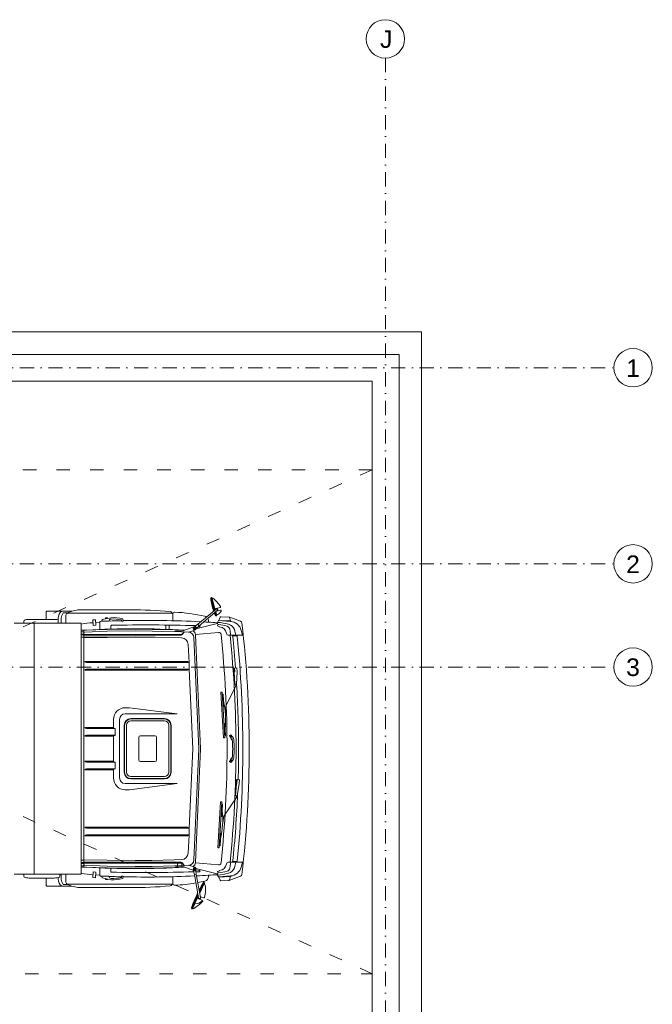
# Model space of a CAD drawing. Header units: centimetres. Extents: x -122 to 72759, y 3298 to 43172.
# Tile 21 of 243: x 38387 to 38952, y 8701 to 9581. Entities that reach past the tile are written whole.
import ezdxf

# ---------------------------------------------------------------- set-up
doc = ezdxf.new("R2010")
doc.units = ezdxf.units.CM
doc.header["$MEASUREMENT"] = 0
for name, pattern in [('0.50mmSolid', [0]), ('ACAD_ISO03W100', [30, 12, -18]), ('DASHDOT', [25.4, 12.7, -6.35, 0, -6.35])]:
    doc.linetypes.add(name, pattern=pattern)
for name, color, linetype, lineweight in [('0-LINIA CIENKA', 7, 'Continuous', 5), ('0-LINIA ŚREDNIA', 7, 'Continuous', 5), ('0-OSIE', 7, 'DASHDOT', 5), ('_ ściany konstrukcyjne', 7, 'Continuous', 5), ('meble', 7, 'Continuous', 5), ('ZZZ_Xref', 7, 'Continuous', 5)]:
    doc.layers.add(name, color=color, linetype=linetype, lineweight=lineweight)
doc.styles.get("Standard").update_dxf_attribs({"font": 'ARIAL.TTF'})

# ---------------------------------------------------------------- blocks, each defined once
blk = doc.blocks.new('G$CA1DC9C89')
at = {"layer": '0-LINIA CIENKA', "lineweight": 5}
blk.add_lwpolyline([(4056.09, -1357.64), (2946.09, -1357.64), (2946.09, -2487.63), (4056.09, -2487.63)], close=True, dxfattribs=at)
at = {"layer": '0-LINIA ŚREDNIA', "lineweight": 5}
blk.add_lwpolyline([(1439.32, -1488.75), (2204.93, -1488.74), (2204.93, -1313.67), (4100.09, -1313.67), (4100.09, -2531.73), (2845.27, -2531.74), (2845.27, -2648.7), (2845.27, -2648.7), (2845.27, -2720.74), (2471.1, -2720.74), (2471.1, -2531.74), (1439.21, -2531.73), (1439.52, -2511.72), (2491.1, -2511.74), (2491.1, -2700.74), (2825.27, -2700.74), (2825.27, -2668.7), (2825.27, -2668.7), (2825.27, -2511.74), (4080.09, -2511.73), (4080.09, -1333.67), (2224.93, -1333.67), (2224.93, -1508.74), (1439.32, -1508.75)], close=True, dxfattribs=at)
blk.add_lwpolyline([(1439.52, -2511.72), (1453.37, -2511.73), (2491.1, -2511.74), (2491.1, -2700.74), (2825.27, -2700.74), (2825.27, -2668.7), (2825.27, -2668.7), (2825.27, -2511.74), (4080.09, -2511.73), (4080.09, -1333.67), (2224.93, -1333.67), (2224.93, -1508.74), (1439.32, -1508.75)], dxfattribs=at)
at = {"layer": '0-OSIE', "lineweight": 5}
for points in [[(4067.75, -1069.14), (4067.75, -2792.02)], [(-236.67, -1345.67), (4271.81, -1345.67)], [(-236.68, -1520.75), (4271.79, -1520.75)], [(-236.66, -1612.88), (4271.81, -1612.88)]]:
    blk.add_lwpolyline(points, dxfattribs=at)
at = {"layer": '0-OSIE', "linetype": '0.50mmSolid', "lineweight": 5, "ltscale": 40}
for centre in [(4067.75, -1052), (4288.94, -1345.67), (4288.93, -1520.75), (4288.94, -1612.88)]:
    blk.add_circle(centre, 17.14, dxfattribs=at)
at = {"layer": '_ ściany konstrukcyjne', "lineweight": 5}
for points in [[(1439.52, -2511.72), (1453.37, -2511.73), (2491.1, -2511.74), (2491.1, -2700.74), (2825.27, -2700.74), (2825.27, -2668.7), (2825.27, -2668.7), (2825.27, -2511.74), (4080.09, -2511.73), (4080.09, -1333.67), (2224.93, -1333.67), (2224.93, -1508.74), (1439.33, -1508.75)], [(2503.01, -2487.72), (2515.1, -2487.71), (2515.1, -2676.74), (2801.27, -2676.74), (2801.27, -2487.74), (4056.09, -2487.73), (4056.09, -1357.67), (2248.93, -1357.67), (2248.93, -1532.74), (2248.67, -1532.74)], [(2249.01, -2487.76), (2515.1, -2487.74), (2515.1, -2676.74), (2801.27, -2676.74), (2801.27, -2487.74), (4056.09, -2487.73), (4056.09, -1357.67), (2248.93, -1357.67), (2248.93, -1532.75), (2248.97, -1539.65)]]:
    blk.add_lwpolyline(points, dxfattribs=at)
at = {"layer": 'meble', "lineweight": 5}
for p, q in [((3911.81, -1551.14), (3912.41, -1550.77)), ((3914.85, -1562.49), (3911.81, -1551.14)), ((3912.41, -1550.77), (3912.83, -1550.81)), ((3912.41, -1550.77), (3915.42, -1562.01)), ((3912.83, -1550.81), (3915.76, -1561.73)), ((3913.31, -1551.3), (3912.99, -1551.39)), ((3765.01, -1563.43), (3765.01, -1570.32)), ((3765.48, -1563.07), (3770.19, -1563.07)), ((3765.48, -1563.07), (3787.92, -1563.07)), ((3765.48, -1563.07), (3770.19, -1563.07)), ((3765.48, -1563.07), (3787.92, -1563.07)), ((3780.1, -1564.57), (3784.42, -1564.57)), ((3877.64, -1564.82), (3783.96, -1564.82)), ((3840.11, -1561.83), (3794.72, -1561.83)), ((3900.43, -1574.59), (3916.52, -1561.09)), ((3901.59, -1575.97), (3917.67, -1562.47)), ((3916.11, -1567.17), (3915.37, -1564.4)), ((3915.93, -1563.93), (3916.81, -1567.19)), ((3916.27, -1563.65), (3917.15, -1566.94)), ((3920.23, -1559.63), (3916.76, -1560.68)), ((3920.49, -1562.17), (3917.36, -1562.9)), ((3744.79, -1573.82), (3744.79, -1572.3)), ((3750.91, -1570.32), (3770.91, -1570.32)), ((3775.61, -1569.37), (3775.61, -1573.82)), ((3778.36, -1569.37), (3778.36, -1573.82)), ((3782.31, -1567.33), (3782.31, -1573.82)), ((3808.9, -1570.63), (3806.4, -1570.79)), ((3806.4, -1570.79), (3806.72, -1575.78)), ((3809.21, -1575.62), (3808.9, -1570.63)), ((3812.91, -1572.92), (3809.41, -1573.12)), ((3812.91, -1572.58), (3812.91, -1579.35)), ((3814.71, -1572.05), (3814.91, -1570.55)), ((3814.71, -1572.05), (3820.91, -1572.05)), ((3814.91, -1570.55), (3822.91, -1568.85)), ((3819.71, -1569.05), (3817.71, -1569.05)), ((3817.71, -1569.05), (3817.71, -1569.96)), ((3819.71, -1569.05), (3819.71, -1569.53)), ((3832.2, -1572.05), (3832.02, -1570.76)), ((3832.2, -1572.05), (3833.6, -1572.05)), ((3833.2, -1569.85), (3833.6, -1572.05)), ((3877.9, -1565.99), (3877.9, -1571.52)), ((3878.1, -1565.38), (3878.1, -1571.53)), ((3909.9, -1571.85), (3909.9, -1572.84)), ((3916.11, -1567.17), (3916.81, -1567.19)), ((3916.81, -1567.19), (3917.15, -1566.94)), ((3917.56, -1566.21), (3917, -1566.36)), ((3917.99, -1573.02), (3918.81, -1571.28)), ((3917.99, -1574), (3917.99, -1573.02)), ((3918.72, -1571.49), (3918.73, -1571.2)), ((3918.73, -1571.2), (3929.72, -1571.58)), ((3918.81, -1571.28), (3929.58, -1572.17)), ((3919.03, -1571.21), (3920.18, -1568.34)), ((3920.76, -1567.97), (3927.92, -1568.22)), ((3929.42, -1571.57), (3928.47, -1568.63)), ((3938.4, -1571.93), (3928.75, -1568.35)), ((3929.7, -1572.18), (3929.72, -1571.58)), ((3736.16, -1573.82), (3754.16, -1573.82)), ((3754.16, -1797.8), (3754.16, -1573.82)), ((3754.16, -1573.82), (3796.16, -1573.82)), ((3796.16, -1797.8), (3796.16, -1573.82)), ((3798.3, -1579.98), (3796.16, -1580.06)), ((3796.21, -1790.02), (3796.21, -1581.6)), ((3798.1, -1581.31), (3796.5, -1581.31)), ((3799.4, -1580.03), (3798.39, -1580.07)), ((3798.39, -1791.55), (3798.39, -1580.07)), ((3799.4, -1581.83), (3798.39, -1581.91)), ((3819.4, -1579.48), (3799.4, -1580.03)), ((3819.4, -1580.98), (3799.4, -1581.83)), ((3800.92, -1579.92), (3800.08, -1580.01)), ((3806.72, -1575.78), (3809.21, -1575.62)), ((3844.39, -1579.13), (3819.38, -1579.48)), ((3822.61, -1576.01), (3822.61, -1579.03)), ((3859.42, -1579.23), (3844.39, -1579.13)), ((3879.44, -1579.68), (3859.42, -1579.23)), ((3871.6, -1575.39), (3871.6, -1579.21)), ((3874.8, -1575.43), (3874.8, -1579.33)), ((3888.49, -1580.03), (3879.44, -1579.68)), ((3880.48, -1581.07), (3880.48, -1581.32)), ((3880.77, -1580.77), (3887.19, -1580.41)), ((3887.76, -1580.29), (3896.67, -1577.08)), ((3892.33, -1581.83), (3897.69, -1579.9)), ((3897.25, -1576.99), (3898.01, -1576.36)), ((3900.43, -1574.59), (3898.01, -1576.36)), ((3898.01, -1576.36), (3899.42, -1578.05)), ((3918.83, -1581.99), (3898.15, -1583.81)), ((3917.62, -1574.14), (3898.64, -1578.84)), ((3898.67, -1578.68), (3899.42, -1578.05)), ((3901.59, -1575.97), (3899.42, -1578.05)), ((3901.91, -1576.95), (3900.13, -1577.36)), ((3900.43, -1574.59), (3901.59, -1575.97)), ((3917.62, -1573.79), (3917.62, -1574.14)), ((3917.99, -1574.07), (3917.62, -1574.07)), ((3917.8, -1576.07), (3918.33, -1574.75)), ((3919.4, -1576.57), (3917.8, -1576.07)), ((3919.4, -1576.97), (3919.4, -1576.57)), ((3921.9, -1577.7), (3919.4, -1576.97)), ((3926.07, -1583.59), (3925.01, -1580.63)), ((3938.99, -1580.15), (3940.09, -1584.52)), ((3862.05, -1586.22), (3796.16, -1586.22)), ((3798.1, -1583.45), (3796.5, -1583.45)), ((3798.1, -1584.21), (3796.5, -1584.21)), ((3798.1, -1586.29), (3796.5, -1586.29)), ((3884.96, -1583.74), (3798.39, -1583.74)), ((3884.54, -1584.5), (3798.39, -1584.5)), ((3819.46, -1586.37), (3798.39, -1586.58)), ((3844.42, -1586.02), (3819.46, -1586.37)), ((3859.32, -1586.12), (3844.42, -1586.02)), ((3879.23, -1586.57), (3859.32, -1586.12)), ((3885.82, -1586.82), (3879.23, -1586.57)), ((3902.78, -1685.81), (3898.18, -1584.15)), ((3927.38, -1584.52), (3930.51, -1584.52)), ((3930.51, -1584.52), (3940.09, -1584.52)), ((3934.96, -1585.02), (3931.43, -1585.02)), ((3892.4, -1608.73), (3891.67, -1592.63)), ((3890.92, -1608.02), (3799.4, -1608.02)), ((3892.53, -1608.82), (3801, -1608.82)), ((3892.47, -1608.76), (3891.3, -1608.12)), ((3890.92, -1615.62), (3799.4, -1615.62)), ((3892.68, -1614.82), (3801, -1614.82)), ((3892.47, -1614.87), (3891.3, -1615.52)), ((3892.68, -1614.62), (3892.68, -1609.02)), ((3895.89, -1685.81), (3892.68, -1614.82)), ((3932.39, -1614.25), (3931.69, -1614.3)), ((3932.58, -1616.84), (3931.93, -1616.89)), ((3932.58, -1616.84), (3932.39, -1614.25)), ((3933.14, -1614.8), (3932.43, -1614.85)), ((3933.22, -1616.19), (3932.54, -1616.24)), ((3932.79, -1617.27), (3933.29, -1617.24)), ((3933.44, -1628.25), (3932.79, -1617.27)), ((3933.08, -1613.75), (3935.08, -1613.63)), ((3933.29, -1617.24), (3933.08, -1613.75)), ((3935.28, -1617.12), (3934.94, -1628.16)), ((3935.08, -1613.63), (3935.28, -1617.12)), ((3920.79, -1635.31), (3921.98, -1635.24)), ((3921.98, -1635.24), (3924.41, -1676.16)), ((3934.28, -1629.7), (3925.33, -1647.76)), ((3934.94, -1628.16), (3933.44, -1628.25)), ((3934.19, -1628.2), (3934.28, -1629.7)), ((3923.21, -1676.23), (3920.79, -1635.31)), ((3922.1, -1637.13), (3922.79, -1637.09)), ((3922.79, -1637.09), (3923.45, -1648.07)), ((3839.4, -1649.24), (3835.4, -1649.24)), ((3881.9, -1654.71), (3839.39, -1649.24)), ((3923.45, -1648.07), (3922.75, -1648.11)), ((3925.33, -1647.76), (3924.99, -1655.59)), ((3824.92, -1659.71), (3824.92, -1667.04)), ((3824.92, -1659.71), (3824.92, -1667.04)), ((3830.4, -1659.71), (3830.4, -1685.81)), ((3881.89, -1654.71), (3835.4, -1654.71)), ((3840.38, -1660.96), (3870.61, -1660.96)), ((3840.43, -1658.83), (3870.56, -1658.83)), ((3840.43, -1659.15), (3870.56, -1659.15)), ((3824.72, -1667.01), (3799.4, -1667.01)), ((3826.33, -1667.81), (3801, -1667.81)), ((3826.26, -1667.75), (3825.1, -1667.11)), ((3826.37, -1673.69), (3826.37, -1667.93)), ((3834.51, -1706.87), (3834.51, -1664.75)), ((3834.83, -1706.87), (3834.83, -1664.75)), ((3836.64, -1706.87), (3836.64, -1664.75)), ((3874.35, -1706.87), (3874.35, -1664.75)), ((3876.16, -1706.87), (3876.16, -1664.75)), ((3876.48, -1706.87), (3876.48, -1664.75)), ((3924.35, -1663.24), (3923.65, -1663.29)), ((3925, -1674.22), (3924.35, -1663.24)), ((3824.72, -1674.61), (3799.4, -1674.61)), ((3826.33, -1673.81), (3801, -1673.81)), ((3824.92, -1674.58), (3824.92, -1685.81)), ((3826.26, -1673.87), (3825.1, -1674.51)), ((3847.49, -1695.81), (3847.49, -1675.81)), ((3848.99, -1674.31), (3862, -1674.31)), ((3863.5, -1695.81), (3863.5, -1675.81)), ((3924.41, -1676.16), (3923.21, -1676.23)), ((3924.3, -1674.27), (3925, -1674.22)), ((3929.61, -1673.56), (3928.61, -1674.36)), ((3929.99, -1675.15), (3928.61, -1674.36)), ((3928.61, -1674.36), (3930.21, -1677.76)), ((3930.77, -1674.52), (3929.99, -1675.15)), ((3930.21, -1677.76), (3930.55, -1677.76)), ((3824.92, -1697.04), (3824.92, -1685.81)), ((3830.4, -1711.91), (3830.4, -1685.81)), ((3895.89, -1685.81), (3892.68, -1756.8)), ((3902.78, -1685.81), (3898.18, -1787.47)), ((3928.61, -1697.26), (3930.21, -1693.86)), ((3929.99, -1696.47), (3928.61, -1697.26)), ((3930.77, -1697.1), (3929.99, -1696.47)), ((3930.21, -1693.86), (3930.55, -1693.86)), ((3824.72, -1697.01), (3799.4, -1697.01)), ((3824.72, -1704.61), (3799.4, -1704.61)), ((3826.33, -1697.81), (3801, -1697.81)), ((3826.33, -1703.81), (3801, -1703.81)), ((3824.92, -1711.91), (3824.92, -1704.58)), ((3824.92, -1711.91), (3824.92, -1704.58)), ((3826.26, -1697.75), (3825.1, -1697.11)), ((3826.26, -1703.87), (3825.1, -1704.51)), ((3826.37, -1697.93), (3826.37, -1703.69)), ((3848.99, -1697.31), (3862, -1697.31)), ((3929.61, -1698.06), (3928.61, -1697.26)), ((3840.38, -1710.66), (3870.61, -1710.66)), ((3840.43, -1712.47), (3870.56, -1712.47)), ((3840.43, -1712.79), (3870.56, -1712.79)), ((3934.66, -1713.74), (3933.96, -1713.71)), ((3934.54, -1716.34), (3934.66, -1713.74)), ((3935.34, -1714.37), (3934.63, -1714.34)), ((3935.19, -1716.82), (3935.4, -1713.32)), ((3935.4, -1713.32), (3937.4, -1713.45)), ((3937.4, -1713.45), (3937.19, -1716.94)), ((3881.89, -1716.91), (3835.4, -1716.91)), ((3839.4, -1722.38), (3835.4, -1722.38)), ((3881.9, -1716.91), (3839.39, -1722.38)), ((3934.54, -1716.34), (3933.88, -1716.31)), ((3934.02, -1727.77), (3934.69, -1716.79)), ((3935.26, -1715.77), (3934.57, -1715.74)), ((3934.69, -1716.79), (3935.19, -1716.82)), ((3937.19, -1716.94), (3935.52, -1727.86)), ((3934.68, -1729.31), (3923.64, -1746.16)), ((3935.52, -1727.86), (3934.02, -1727.77)), ((3934.77, -1727.81), (3934.68, -1729.31)), ((3918.12, -1774.18), (3920.62, -1733.26)), ((3921.81, -1733.33), (3919.32, -1774.25)), ((3920.62, -1733.26), (3921.81, -1733.33)), ((3921.7, -1735.23), (3922.4, -1735.27)), ((3922.4, -1735.27), (3921.73, -1746.25)), ((3921.73, -1746.25), (3921.03, -1746.21)), ((3923.64, -1746.16), (3922.36, -1753.9)), ((3890.92, -1756), (3799.4, -1756)), ((3892.68, -1756.8), (3801, -1756.8)), ((3892.47, -1756.75), (3891.3, -1756.1)), ((3892.68, -1757), (3892.68, -1762.6)), ((3890.92, -1763.6), (3799.4, -1763.6)), ((3892.53, -1762.8), (3801, -1762.8)), ((3892.47, -1762.86), (3891.3, -1763.5)), ((3892.4, -1762.89), (3891.67, -1778.99)), ((3920.8, -1761.42), (3920.1, -1761.38)), ((3920.13, -1772.4), (3920.8, -1761.42)), ((3919.32, -1774.25), (3918.12, -1774.18)), ((3919.43, -1772.35), (3920.13, -1772.4)), ((3798.3, -1791.64), (3796.16, -1791.56)), ((3798.1, -1785.33), (3796.5, -1785.33)), ((3798.1, -1787.41), (3796.5, -1787.41)), ((3798.1, -1788.17), (3796.5, -1788.17)), ((3798.1, -1790.31), (3796.5, -1790.31)), ((3819.46, -1785.25), (3798.39, -1785.04)), ((3884.54, -1787.12), (3798.39, -1787.12)), ((3884.96, -1787.88), (3798.39, -1787.88)), ((3799.4, -1789.79), (3798.39, -1789.71)), ((3799.4, -1791.59), (3798.39, -1791.55)), ((3819.4, -1790.64), (3799.4, -1789.79)), ((3819.4, -1792.14), (3799.4, -1791.59)), ((3800.92, -1791.7), (3800.08, -1791.61)), ((3812.91, -1799.04), (3812.91, -1792.27)), ((3844.39, -1792.49), (3819.38, -1792.14)), ((3844.42, -1785.6), (3819.46, -1785.25)), ((3822.61, -1795.61), (3822.61, -1792.59)), ((3859.42, -1792.39), (3844.39, -1792.49)), ((3859.32, -1785.5), (3844.42, -1785.6)), ((3879.23, -1785.05), (3859.32, -1785.5)), ((3879.44, -1791.94), (3859.42, -1792.39)), ((3885.82, -1784.8), (3879.23, -1785.05)), ((3888.49, -1791.59), (3879.44, -1791.94)), ((3880.48, -1790.55), (3880.48, -1790.3)), ((3880.77, -1790.85), (3887.19, -1791.21)), ((3881.98, -1791.56), (3881.98, -1788.01)), ((3885.98, -1791.56), (3885.98, -1788.01)), ((3887.76, -1791.33), (3896.67, -1794.54)), ((3892.33, -1789.79), (3897.69, -1791.72)), ((3918.83, -1789.63), (3898.15, -1787.81)), ((3917.62, -1797.48), (3898.64, -1792.78)), ((3926.07, -1788.03), (3925.01, -1790.99)), ((3927.38, -1787.1), (3931.37, -1787.1)), ((3930.51, -1787.1), (3940.09, -1787.1)), ((3934.96, -1786.6), (3931.43, -1786.6)), ((3938.99, -1791.47), (3940.09, -1787.1)), ((3736.16, -1797.8), (3754.16, -1797.8)), ((3744.79, -1797.8), (3744.79, -1799.32)), ((3750.91, -1801.3), (3770.91, -1801.3)), ((3754.16, -1797.8), (3796.16, -1797.8)), ((3765.01, -1808.19), (3765.01, -1801.3)), ((3775.61, -1802.25), (3775.61, -1800.93)), ((3777.02, -1797.8), (3777.02, -1799.32)), ((3778.36, -1802.25), (3778.36, -1797.8)), ((3782.31, -1804.29), (3782.31, -1797.8)), ((3806.4, -1800.83), (3806.72, -1795.84)), ((3808.9, -1800.99), (3806.4, -1800.83)), ((3806.72, -1795.84), (3809.21, -1796)), ((3809.21, -1796), (3808.9, -1800.99)), ((3812.91, -1798.7), (3809.41, -1798.5)), ((3814.71, -1799.57), (3814.91, -1801.07)), ((3814.71, -1799.57), (3820.91, -1799.57)), ((3814.91, -1801.07), (3822.91, -1802.77)), ((3817.71, -1802.57), (3817.71, -1801.66)), ((3819.71, -1802.57), (3819.71, -1802.09)), ((3832.2, -1799.57), (3832.02, -1800.86)), ((3832.2, -1799.57), (3833.6, -1799.57)), ((3833.2, -1801.77), (3833.6, -1799.57)), ((3877.9, -1805.63), (3877.9, -1800.1)), ((3878.1, -1806.24), (3878.1, -1800.09)), ((3896.29, -1794.4), (3896.44, -1795.29)), ((3898.61, -1794.91), (3896.44, -1795.29)), ((3897.16, -1798.21), (3896.44, -1795.29)), ((3898.93, -1797.9), (3897.16, -1798.21)), ((3897.16, -1798.21), (3900.81, -1818.89)), ((3898.44, -1793.94), (3898.61, -1794.91)), ((3901.91, -1794.67), (3898.48, -1793.87)), ((3898.93, -1797.9), (3898.61, -1794.91)), ((3898.93, -1797.9), (3902.58, -1818.58)), ((3909.9, -1799.77), (3909.9, -1798.78)), ((3917.62, -1797.83), (3917.62, -1797.48)), ((3917.99, -1797.55), (3917.62, -1797.55)), ((3919.4, -1795.05), (3917.8, -1795.55)), ((3917.8, -1795.55), (3918.33, -1796.87)), ((3917.99, -1797.62), (3917.99, -1798.6)), ((3917.99, -1798.6), (3918.81, -1800.34)), ((3918.72, -1800.13), (3918.73, -1800.42)), ((3918.73, -1800.42), (3929.72, -1800.04)), ((3918.81, -1800.34), (3929.58, -1799.45)), ((3919.03, -1800.41), (3920.18, -1803.28)), ((3921.9, -1793.92), (3919.4, -1794.65)), ((3919.4, -1794.65), (3919.4, -1795.05)), ((3929.42, -1800.05), (3928.47, -1802.99)), ((3938.4, -1799.69), (3928.75, -1803.27)), ((3929.7, -1799.44), (3929.72, -1800.04)), ((3765.48, -1808.55), (3770.19, -1808.55)), ((3765.48, -1808.55), (3787.92, -1808.55)), ((3780.1, -1807.05), (3784.42, -1807.05)), ((3877.64, -1806.8), (3783.96, -1806.8)), ((3840.11, -1809.79), (3794.72, -1809.79)), ((3819.71, -1802.57), (3817.71, -1802.57)), ((3905.44, -1805.04), (3901.63, -1813.2)), ((3905.96, -1805.11), (3901.79, -1814.06)), ((3906.35, -1805.46), (3901.94, -1814.92)), ((3905.44, -1805.04), (3905.96, -1805.11)), ((3905.96, -1805.11), (3906.35, -1805.46)), ((3906.1, -1806), (3906.11, -1806.01)), ((3920.76, -1803.65), (3927.92, -1803.4)), ((3900.31, -1816.05), (3896.44, -1824.34)), ((3900.46, -1816.91), (3896.83, -1824.68)), ((3900.61, -1817.77), (3897.35, -1824.76)), ((3903.85, -1821.17), (3901.16, -1819.75)), ((3904.41, -1821.4), (3901.17, -1819.76)), ((3905.45, -1819.02), (3902.44, -1817.8)), ((3896.48, -1824.37), (3894.64, -1828.3)), ((3894.64, -1828.3), (3895.16, -1828.76)), ((3895.16, -1828.76), (3897.05, -1824.72)), ((3895.59, -1828.79), (3897.7, -1824.26)), ((3896.14, -1828.39), (3895.84, -1828.25)), ((3896.44, -1824.34), (3896.83, -1824.68)), ((3896.83, -1824.68), (3897.35, -1824.76)), ((3897.6, -1824.22), (3897.71, -1824.27)), ((3895.16, -1828.76), (3895.59, -1828.79))]:
    blk.add_line(p, q, dxfattribs=at)
at = {"layer": 'meble', "linetype": 'ACAD_ISO03W100', "lineweight": 5}
blk.add_lwpolyline([(4056.09, -1436.71), (3056.09, -1436.71), (3056.09, -1886.71), (4056.09, -1886.71), (4056.09, -1436.71), (3056.09, -1886.71), (4056.09, -1886.71), (3056.09, -1436.71)], dxfattribs=at)
at = {"layer": 'meble', "lineweight": 5}
for points in [[(3917.99, -1573.02, -0.049602), (3927.7, -1574.67)], [(3901.28, -1685.81), (3896.79, -1586.51, 0.39005), (3891.9, -1581.66), (3879.4, -1581.18), (3859.4, -1580.73), (3844.4, -1580.63), (3819.4, -1580.98)], [(3918.9, -1574.99, -0.051562), (3926.38, -1576.45)], [(3901.28, -1685.81), (3896.79, -1785.11, -0.39005), (3891.9, -1789.96), (3879.4, -1790.44), (3859.4, -1790.89), (3844.4, -1790.99), (3819.4, -1790.64)], [(3917.99, -1798.6, 0.049602), (3927.7, -1796.95)], [(3918.9, -1796.63, 0.051562), (3926.38, -1795.17)]]:
    blk.add_lwpolyline(points, format="xyb", dxfattribs=at)
for points in [[(3897.67, -1579.34), (3898.16, -1578.49), (3897.67, -1577.64), (3896.69, -1577.64), (3896.2, -1578.49), (3896.69, -1579.34)], [(3897.67, -1792.28), (3898.16, -1793.13), (3897.67, -1793.98), (3896.69, -1793.98), (3896.2, -1793.13), (3896.69, -1792.28)]]:
    blk.add_lwpolyline(points, close=True, dxfattribs=at)
for points in [[(3928.79, -1579.1), (3929.14, -1580.82), (3929.52, -1583.66)], [(3932.92, -1579.5), (3933.39, -1580.82), (3934.36, -1584.52)], [(3928.79, -1792.52), (3929.14, -1790.8), (3929.52, -1787.97)], [(3932.92, -1792.12), (3933.39, -1790.8), (3934.36, -1787.1)]]:
    blk.add_lwpolyline(points, dxfattribs=at)
for centre in [(3897.18, -1578.49), (3897.18, -1793.13)]:
    blk.add_circle(centre, 0.6, dxfattribs=at)
for centre, radius, start, end in [((3955.06, -1548.14), 43.32, 184.15818, 199.94935), ((3913.44, -1551.79), 0.5, 51.75968, 105), ((3895.18, -1574.95), 30, 32.40386, 51.75968), ((3769.84, -1569.34), 7.63, 124.82599, 129.30248), ((3769.84, -1569.34), 7.63, 124.82599, 129.30248), ((3783.25, -1569.34), 7.63, 124.82599, 180.24698), ((3785.74, -1569.34), 7.38, 139.79284, 180.24698), ((3795.56, -1585.75), 23.93, 92.01281, 119.803), ((3842.21, -1938.49), 376.66, 84.93811, 90.31956), ((3875.2, -1565.99), 2.7, 360, 84.93811), ((3879.6, -1565.38), 1.5, 87.70312, 180), ((3874.04, -1704.14), 140.37, 76.62091, 87.70312), ((3955.06, -1548.14), 43.32, 202.46385, 205.84182), ((3917.1, -1561.78), 1.15, 106.89712, 168.49995), ((3917.1, -1561.78), 0.9, 310, 130.00001), ((3917.1, -1561.78), 1.15, 283.10288, 106.89712), ((3917.1, -1561.78), 1.15, 271.50005, 283.10288), ((3915.52, -1560.57), 6, 289.90774, 337.69106), ((3920.08, -1559.15), 0.5, 286.89711, 32.40386), ((3920.6, -1562.66), 0.5, 337.69104, 103.10289), ((3746.41, -1572.3), 1.62, 99.08473, 180), ((3750.91, -1600.44), 30.12, 90, 99.08472), ((3770.91, -1600.44), 30.12, 80.91528, 90), ((3785.01, -1567.33), 2.7, 119.803, 180), ((3808.72, -1638.95), 65.68, 91.88299, 101.02059), ((3812.16, -1638.75), 65.68, 92.40206, 92.71223), ((3812.16, -1638.75), 65.68, 92.40206, 92.71223), ((3813.41, -1572.58), 0.5, 91.85067, 180), ((3854.03, -2540.42), 969.19, 92.32522, 92.4031), ((3822.91, -1572.05), 2, 90.32029, 180), ((3854.03, -2540.42), 969.19, 91.29538, 91.95769), ((3825.06, -1601.19), 31.21, 77.11529, 93.97225), ((3825.09, -1599.92), 31.14, 74.89242, 94.01695), ((3854.03, -2540.42), 969.19, 87.10627, 91.21418), ((3854.03, -2540.42), 969.19, 86.69543, 86.95018), ((3905.5, -1571.85), 4.4, 55.34951, 76.62091), ((3905.5, -1571.85), 4.4, 0, 31.69836), ((3854.03, -2540.42), 969.19, 86.26533, 86.69543), ((3917.12, -1573.79), 0.5, 0, 85.71388), ((3920.74, -1568.57), 0.6, 87.99999, 158.01689), ((3927.89, -1568.82), 0.6, 17.98312, 88), ((3928.58, -1568.81), 0.49, 69.69552, 121.6175), ((3928.71, -1582.73), 10.6, 14.11433, 85.29897), ((3937.71, -1573.8), 2, 6.51546, 69.69552), ((2956.98, -1685.81), 989.11, 353.48454, 6.51546), ((3796.5, -1581.6), 0.29, 90, 180), ((3798.1, -1581.6), 0.29, 0, 90), ((3798.23, -1580.15), 0.18, 25.73197, 66.36964), ((3844.14, -2361.83), 783.1, 86.74682, 93.16404), ((3823.11, -1576.01), 0.5, 90.9085, 180), ((3852.06, -3401.42), 1826.13, 88.53747, 90.90849), ((3880.78, -1581.07), 0.3, 93.2705, 180), ((3866.83, -1569.06), 24.64, 324.90133, 329.40239), ((3887.08, -1578.41), 2, 273.27049, 289.81123), ((3867.28, -1567.16), 25.29, 322.45829, 325.17838), ((3894.1, -1584.33), 4.09, 2.59005, 66.02046), ((3897.18, -1578.49), 1.5, 289.81124, 109.81123), ((3852.06, -3401.42), 1826.13, 88.43872, 88.44536), ((3901.8, -1576.46), 0.5, 283.11644, 88.43871), ((3918.99, -1574), 1, 179.99999, 264.89349), ((3919.01, -1583.99), 2, 5.97281, 95.02907), ((3920.58, -1582.21), 4.7, 19.68333, 73.7398), ((3925.36, -1579.8), 3.5, 11.45875, 73.08675), ((3925.67, -1582.09), 7.7, 19.65382, 74.70913), ((3796.5, -1583.74), 0.29, 90, 180), ((3796.5, -1584.5), 0.29, 90, 180), ((3796.5, -1586.58), 0.29, 90, 180), ((3798.1, -1583.74), 0.29, 0, 90), ((3798.1, -1584.5), 0.29, 0, 90), ((3798.1, -1586.58), 0.29, 0, 90), ((3884.54, -1581.5), 3, 270, 324.90133), ((3884.96, -1580.74), 3, 270, 322.45829), ((3885.59, -1592.9), 6.09, 2.59006, 87.82314), ((2931.38, -1687.32), 995.02, 0.08669, 5.97281), ((3927.38, -1583.12), 1.4, 199.68332, 270), ((2939.38, -1687.32), 995.02, 0.08669, 5.92977), ((3930.51, -1583.52), 1, 187.69604, 270), ((2941.68, -1687.32), 995.02, 4.24326, 5.92977), ((3934.96, -1585.52), 0.5, 5.722, 90.00001), ((2934.09, -1685.81), 1006.39, 354.278, 5.722), ((3801, -1606.82), 2, 216.8699, 270), ((3890.92, -1608.82), 0.8, 61.03107, 90.00001), ((3892.37, -1608.94), 0.2, 36.11519, 61.03107), ((3801, -1616.82), 2, 90, 143.1301), ((3890.92, -1614.82), 0.8, 270, 298.96892), ((3892.37, -1614.7), 0.2, 298.96891, 323.88482), ((2941.68, -1687.32), 995.02, 0.08669, 3.40987), ((3853.43, -1659.84), 71.69, 353.34441, 13.44373), ((3835.4, -1659.71), 10.48, 90, 180), ((3835.4, -1659.71), 5, 90, 180), ((3840.43, -1664.75), 5.92, 90, 180), ((3840.43, -1664.75), 5.6, 90, 180), ((3840.43, -1664.75), 3.79, 90, 180), ((3870.56, -1664.75), 5.92, 0, 90), ((3870.56, -1664.75), 5.6, 0, 90), ((3870.56, -1664.75), 3.79, 0, 90), ((3801, -1665.81), 2, 216.8699, 270), ((3824.72, -1667.81), 0.8, 61.03108, 90), ((3826.17, -1667.93), 0.2, 359.99997, 61.03104), ((3801, -1675.81), 2, 90, 143.1301), ((3824.72, -1673.81), 0.8, 270.00001, 298.96893), ((3826.17, -1673.69), 0.2, 298.96891, 0), ((3848.99, -1675.81), 1.5, 90, 180), ((3862, -1675.81), 1.5, 0, 90), ((3924.18, -1681.36), 9.5, 45.96813, 55.13944), ((3926.5, -1677.98), 4.5, 6.05861, 38.97986), ((3930.55, -1678.26), 0.5, 5.53977, 90), ((3927.31, -1678.12), 5, 5.98866, 45.96813), ((3852.71, -1685.81), 78.7, 0, 6.05862), ((3854.01, -1685.81), 78.7, 0, 5.98866), ((2931.38, -1684.3), 995.02, 354.02719, 359.91331), ((2939.38, -1684.3), 995.02, 354.07023, 359.91331), ((3852.71, -1685.81), 78.7, 353.94138, 0), ((3854.01, -1685.81), 78.7, 354.01134, 0), ((2941.68, -1684.3), 995.02, 358.32569, 359.91331), ((3848.99, -1695.81), 1.5, 180, 270), ((3862, -1695.81), 1.5, 270, 0), ((3926.5, -1693.64), 4.5, 321.02014, 353.94138), ((3930.55, -1693.36), 0.5, 270, 354.4602), ((3927.31, -1693.5), 5, 314.03187, 354.01134), ((3801, -1695.81), 2, 216.8699, 270), ((3801, -1705.81), 2, 90, 143.13011), ((3824.72, -1697.81), 0.8, 61.03108, 90.00002), ((3824.72, -1703.81), 0.8, 270, 298.96892), ((3826.17, -1697.93), 0.2, 0, 61.03104), ((3826.17, -1703.69), 0.2, 298.96893, 359.99997), ((3924.18, -1690.26), 9.5, 304.86056, 314.03186), ((3835.4, -1711.91), 10.48, 180, 270), ((3835.4, -1711.91), 5, 180, 270), ((3840.43, -1706.87), 5.92, 180, 270), ((3840.43, -1706.87), 5.6, 180, 270), ((3840.43, -1706.87), 3.79, 180, 270), ((3870.56, -1706.87), 5.6, 270, 0), ((3870.56, -1706.87), 3.79, 270, 0), ((3870.56, -1706.87), 5.92, 270, 0), ((2941.68, -1684.3), 995.02, 354.07023, 357.60865), ((3850.81, -1749.54), 71.69, 346.46088, 6.5602), ((3801, -1754.8), 2, 216.8699, 270), ((3890.92, -1756.8), 0.8, 61.03107, 90), ((3892.37, -1756.92), 0.2, 36.11518, 61.03109), ((3801, -1764.8), 2, 90, 143.1301), ((3890.92, -1762.8), 0.8, 270.00001, 298.96892), ((3892.37, -1762.68), 0.2, 298.96896, 323.88484), ((3885.59, -1778.72), 6.09, 272.17686, 357.40995), ((3796.18, -1781.84), 5, 269.80631, 270.36838), ((3797.32, -1781.67), 6, 258.91813, 259.39503), ((3796.5, -1785.04), 0.29, 180.00002, 270), ((3796.5, -1787.12), 0.29, 180, 270), ((3796.5, -1787.88), 0.29, 180, 270), ((3796.5, -1790.02), 0.29, 180, 270), ((3798.1, -1785.04), 0.29, 270, 0), ((3798.1, -1787.12), 0.29, 270, 0), ((3798.1, -1787.88), 0.29, 270, 0), ((3798.1, -1790.02), 0.29, 269.99998, 0), ((3798.23, -1791.47), 0.18, 293.63031, 334.26795), ((3844.14, -1009.79), 783.1, 266.83596, 273.25318), ((3880.78, -1790.55), 0.3, 180.00002, 266.72951), ((3884.54, -1790.12), 3, 35.09867, 90), ((3884.96, -1790.88), 3, 37.54171, 90), ((3866.83, -1802.56), 24.64, 30.59761, 35.09867), ((3887.08, -1793.21), 2, 70.18876, 86.72951), ((3867.28, -1804.46), 25.29, 34.82162, 37.54171), ((3894.1, -1787.29), 4.09, 293.97954, 357.40995), ((3897.18, -1793.13), 1.5, 250.18877, 70.18877), ((3919.01, -1787.63), 2, 264.97093, 354.02719), ((3920.58, -1789.41), 4.7, 286.2602, 340.31667), ((3927.38, -1788.5), 1.4, 90, 160.31667), ((3925.36, -1791.82), 3.5, 286.91325, 348.54124), ((3925.67, -1789.53), 7.7, 285.29087, 340.34618), ((3930.51, -1788.1), 1, 90.00001, 172.30394), ((3928.71, -1788.89), 10.6, 274.70103, 345.88567), ((3934.96, -1786.1), 0.5, 270.00001, 354.27802), ((3746.41, -1799.32), 1.62, 180, 260.91528), ((3750.91, -1771.18), 30.12, 260.91528, 270), ((3770.91, -1771.18), 30.12, 270, 279.08472), ((3783.25, -1802.28), 7.63, 179.75302, 235.17401), ((3775.4, -1799.32), 1.62, 279.08472, 0), ((3785.74, -1802.28), 7.38, 179.75302, 220.20716), ((3808.72, -1732.67), 65.68, 258.97941, 268.11701), ((3812.16, -1732.87), 65.68, 267.28777, 267.59794), ((3813.41, -1799.04), 0.5, 180, 268.14932), ((3854.03, -831.2), 969.19, 267.5969, 267.67478), ((3822.91, -1799.57), 2, 180, 269.6797), ((3854.03, -831.2), 969.19, 268.04231, 268.70462), ((3823.11, -1795.61), 0.5, 180.00001, 269.09152), ((3825.06, -1770.43), 31.21, 266.02775, 282.88471), ((3825.09, -1771.7), 31.14, 265.98305, 285.10758), ((3852.06, 29.8), 1826.13, 269.09151, 271.39674), ((3854.03, -831.2), 969.19, 268.78582, 272.56323), ((3852.06, 29.8), 1826.13, 271.46368, 271.56128), ((3854.03, -831.2), 969.19, 272.67052, 273.30457), ((3901.8, -1795.16), 0.5, 271.56129, 76.88355), ((3905.5, -1799.77), 4.4, 283.37909, 0), ((3854.03, -831.2), 969.19, 273.30457, 273.73467), ((3917.12, -1797.83), 0.5, 274.28612, 0.00001), ((3918.99, -1797.62), 1, 95.10651, 180), ((3937.71, -1797.82), 2, 290.30448, 353.48454), ((3769.84, -1802.28), 7.63, 230.69752, 235.17401), ((3785.01, -1804.29), 2.7, 180, 240.197), ((3795.56, -1785.87), 23.93, 240.197, 267.98719), ((3842.21, -1433.13), 376.66, 269.68044, 275.06189), ((3875.2, -1805.63), 2.7, 275.06189, 0), ((3879.6, -1806.24), 1.5, 180, 272.29688), ((3874.04, -1667.48), 140.37, 272.29688, 280.03006), ((3874.04, -1667.48), 140.37, 280.76472, 283.37909), ((3971.16, -1847.43), 78.19, 147.28315, 153.10535), ((3905.9, -1806.46), 0.5, 16.84804, 65), ((3887.24, -1812.11), 20, 340.69531, 16.84805), ((3920.74, -1803.05), 0.6, 201.98311, 272), ((3927.89, -1802.8), 0.6, 271.99999, 342.01689), ((3928.58, -1802.81), 0.49, 238.38252, 290.30448), ((3936.71, -1838.76), 43.32, 150.94872, 165.84182), ((3971.16, -1847.43), 78.19, 155.36202, 162.71685), ((3901.69, -1818.73), 1.15, 151.50006, 243.10288), ((3901.69, -1818.73), 0.9, 190.00001, 10), ((3901.69, -1818.73), 1.15, 243.10288, 48.49995), ((3905.64, -1818.56), 0.5, 247.83555, 340.69529), ((3896.36, -1827.94), 0.5, 245, 298.24031), ((3882.4, -1801.95), 30, 298.24032, 317.59614), ((3897.92, -1823.81), 0.5, 245.00001, 272.42216), ((3897.52, -1814.32), 10, 272.42216, 309.89311), ((3903.61, -1821.61), 0.5, 309.89309, 62.16446), ((3904.18, -1821.84), 0.5, 317.59614, 63.10288)]:
    blk.add_arc(centre, radius, start, end, dxfattribs=at)
at = {"layer": '0-OSIE', "lineweight": 5, "ltscale": 40, "char_height": 15.75, "attachment_point": 7, "rotation": 0}
for s, insert in [('\\pxqc;J', (4049.3, -1060.26)), ('\\pxqc;1', (4269.67, -1353.93)), ('\\pxqc;2', (4269.66, -1529)), ('\\pxqc;3', (4269.67, -1621.14))]:
    blk.add_mtext_dynamic_manual_height_columns(s, width=38.3331, gutter_width=12.5, heights=[17.57], dxfattribs=dict(at, insert=insert))

msp = doc.modelspace()

# ---------------------------------------------------------------- block references
at = {"layer": 'ZZZ_Xref'}
msp.add_blockref('G$CA1DC9C89', (34646.15529, 10615.38849), dxfattribs=at)

doc.saveas('drawing.dxf')
